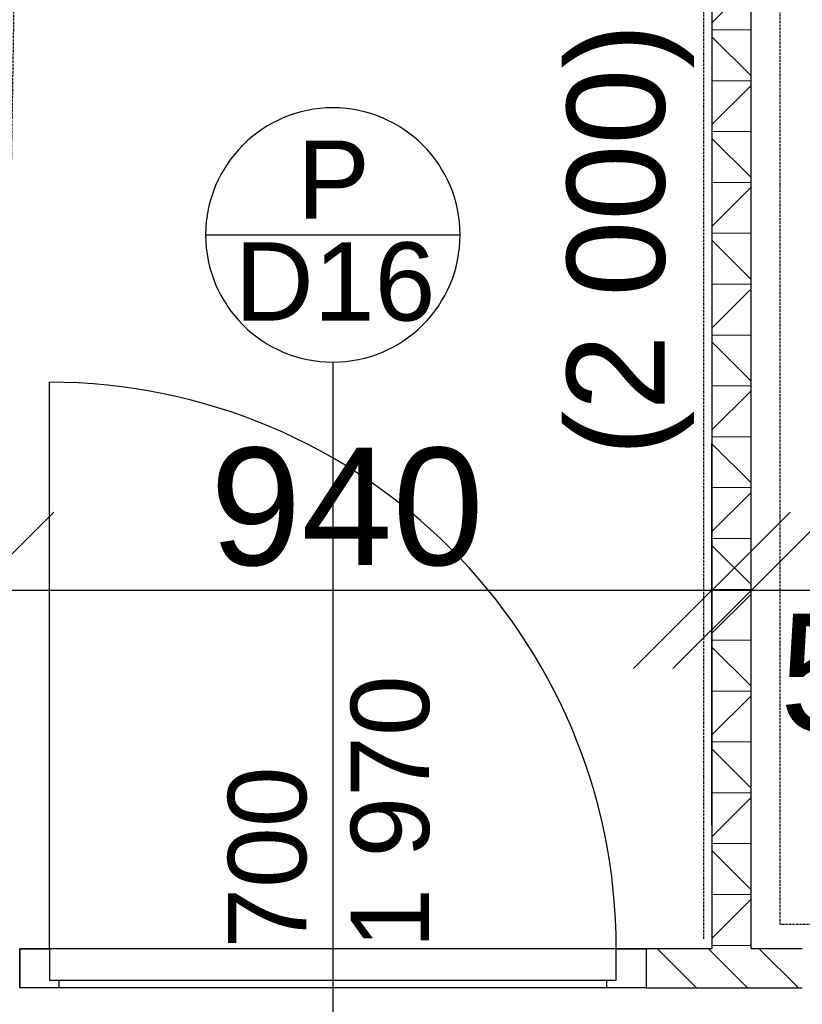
# Model space of a CAD drawing. Header units: millimetres. Extents: x -25972 to 4435, y -2839 to 20217.
# Tile 50 of 110: x -19920 to -18921, y 7595 to 8853. Entities that reach past the tile are written whole.
import ezdxf

# ---------------------------------------------------------------- set-up
doc = ezdxf.new("R2010")
doc.units = ezdxf.units.MM
doc.header["$MEASUREMENT"] = 0
doc.linetypes.add('Wipeout_Contour', pattern=[1000, 0, -1000])
doc.linetypes.add('Čerchovaná M', pattern=[4.5, 2.5, -0.85, 0.3, -0.85])
for name, color, linetype in [('7._POHLED ZÁPADNÍ_2_Anotace - SP', 7, 'Continuous'), ('7._POHLED ZÁPADNÍ_2_Kóty - SP', 7, 'Continuous'), ('7._POHLED ZÁPADNÍ_2_Nové_Konstrukce - nosné', 7, 'Continuous'), ('7._POHLED ZÁPADNÍ_2_Nové_Kresby a obrázky', 7, 'Continuous'), ('7._POHLED ZÁPADNÍ_2_Nové_Kóty - SP', 7, 'Continuous'), ('7._POHLED ZÁPADNÍ_2_Nové_Otvory – Dveře', 7, 'Continuous'), ('7._POHLED ZÁPADNÍ_2_Nové_Otvory – Značky dveří', 7, 'Continuous'), ('7._POHLED ZÁPADNÍ_2_Nové_Výplně – Řezové', 7, 'Continuous'), ('7._POHLED ZÁPADNÍ_2_Otvory – Značky dveří', 7, 'Continuous')]:
    doc.layers.add(name, color=color, linetype=linetype)
doc.styles.add('GENEROVANÝ_STYL_1', font='txt')
doc.styles.add('GENEROVANÝ_STYL_2', font='txt')
pattern_1 = [(0, (0, -9e-13), (0, 65), []), (45, (0, -9e-13), (-130, 130), [91.9239, -91.9239]), (45, (65, -9e-13), (-130, 130), [91.9239, -91.9239]), (45, (130, -9e-13), (-130, 130), [91.9239, -91.9239]), (45, (195, -9e-13), (-130, 130), [91.9239, -91.9239]), (315, (0, -9e-13), (130, 130), [91.9239, -91.9239]), (315, (65, -9e-13), (130, 130), [91.9239, -91.9239]), (315, (130, -9e-13), (130, 130), [91.9239, -91.9239]), (315, (195, -9e-13), (130, 130), [91.9239, -91.9239])]

msp = doc.modelspace()

# ---------------------------------------------------------------- linework, layer by layer
at = {"layer": '7._POHLED ZÁPADNÍ_2_Nové_Konstrukce - nosné', "color": 1, "linetype": 'Continuous', "lineweight": 25}
msp.add_line((-19920.2, 7665.8), (-19920.2, 7615.8), dxfattribs=at)
at = {"layer": '7._POHLED ZÁPADNÍ_2_Nové_Kresby a obrázky', "color": 1, "linetype": 'Čerchovaná M', "lineweight": 25, "flags": 128}
for points in [[(-19046.5, 7678.3), (-19046.5, 9398.2), (-19919.5, 9398.2), (-19946, 7708.3)], [(-18076.6, 7679.4), (-18048.7, 9288.8), (-18949.1, 9288.8), (-18949.1, 7697.3), (-18877.2, 7697.3)]]:
    msp.add_lwpolyline(points, dxfattribs=at)
at = {"layer": '7._POHLED ZÁPADNÍ_2_Nové_Kóty - SP', "color": 1, "linetype": 'Continuous', "lineweight": 25}
msp.add_line((-19876.5, 8223.9), (-20076.5, 8023.9), dxfattribs=at)
at = {"layer": '7._POHLED ZÁPADNÍ_2_Nové_Otvory – Dveře', "color": 1, "linetype": 'Continuous', "lineweight": 25}
for p, q in [((-19882.2, 7665.8), (-19882.2, 8389.8)), ((-19920.2, 7615.8), (-19920.2, 7665.8)), ((-19920.2, 7665.8), (-19882.2, 7665.8)), ((-19920.2, 7665.8), (-19920.2, 7615.8)), ((-19920.2, 7665.8), (-19920.2, 7615.8)), ((-19882.2, 7665.8), (-19882.2, 7625.8)), ((-19158.2, 7665.8), (-19882.2, 7665.8)), ((-19882.2, 7665.8), (-19882.2, 7625.8)), ((-19158.2, 7625.8), (-19158.2, 7665.8)), ((-19158.2, 7625.8), (-19158.2, 7665.8)), ((-19882.2, 7625.8), (-19870.2, 7625.8)), ((-19882.2, 7625.8), (-19158.2, 7625.8)), ((-19870.2, 7625.8), (-19870.2, 7615.8)), ((-19170.2, 7615.8), (-19170.2, 7625.8)), ((-19170.2, 7625.8), (-19158.2, 7625.8)), ((-19870.2, 7615.8), (-19920.2, 7615.8))]:
    msp.add_line(p, q, dxfattribs=at)
msp.add_arc((-19882.2, 7665.8), 724, 0, 90, dxfattribs=at)
at = {"layer": '7._POHLED ZÁPADNÍ_2_Nové_Otvory – Značky dveří', "color": 1, "linetype": 'Continuous', "lineweight": 25}
for p, q in [((-19682.7, 8578), (-19357.7, 8578)), ((-19520.2, 8415.5), (-19520.2, 7515.8))]:
    msp.add_line(p, q, dxfattribs=at)
at = {"layer": '7._POHLED ZÁPADNÍ_2_Nové_Otvory – Značky dveří', "color": 1, "linetype": 'Continuous', "lineweight": 25, "flags": 128}
msp.add_lwpolyline([(-19357.7, 8578, 1), (-19682.7, 8578, 1)], format="xyb", close=True, dxfattribs=at)

# ---------------------------------------------------------------- texts
at = {"layer": '7._POHLED ZÁPADNÍ_2_Anotace - SP', "color": 1, "linetype": 'Continuous', "lineweight": 25, "insert": (-19140, 8572.1), "char_height": 125, "attachment_point": 5, "rotation": 90, "style": 'GENEROVANÝ_STYL_1'}
msp.add_mtext('\\A1;{\\pqc;\\fArial|b0|i0|c238|p38;(\\fArial|b0|i0|c238|p38;2 0\\fArial|b0|i0|c238|p38;00)}', dxfattribs=at)
at = {"layer": '7._POHLED ZÁPADNÍ_2_Kóty - SP', "color": 1, "linetype": 'Continuous', "lineweight": 25, "char_height": 150, "attachment_point": 7, "style": 'GENEROVANÝ_STYL_2'}
for s, insert, width in [('\\A1;{\\pql;\\fArial|b0|i0|c0|p38;940}', (-19677, 8153.9), 341.487), ('\\A1;{\\pql;\\fArial|b0|i0|c0|p38;50}', (-18949.8, 7941.8), 227.658)]:
    msp.add_mtext(s, dxfattribs=dict(at, insert=insert, width=width))
at = {"layer": '7._POHLED ZÁPADNÍ_2_Otvory – Značky dveří', "color": 1, "linetype": 'Continuous', "lineweight": 25, "char_height": 100, "attachment_point": 4, "style": 'GENEROVANÝ_STYL_1'}
for s, insert in [('\\A1;{\\pql;\\pt0;\\fArial|b0|i0|c238|p38;P}', (-19565.9, 8648.7)), ('\\A1;{\\pql;\\pt0;\\fArial|b0|i0|c238|p38;D16}', (-19645.4, 8517.9))]:
    msp.add_mtext(s, dxfattribs=dict(at, insert=insert))
at = {"layer": '7._POHLED ZÁPADNÍ_2_Otvory – Značky dveří', "color": 1, "linetype": 'Continuous', "lineweight": 25, "char_height": 100, "rotation": 90, "style": 'GENEROVANÝ_STYL_1'}
for s, insert, attachment_point in [('\\A1;{\\pql;\\pt0;\\fArial|b0|i0|c238|p38;1\xa0970}', (-19497.3, 7665.8), 1), ('\\A1;{\\pql;\\pt0;\\fArial|b0|i0|c238|p38;700}', (-19552.8, 7665.8), 7)]:
    msp.add_mtext(s, dxfattribs=dict(at, insert=insert, attachment_point=attachment_point))

# ---------------------------------------------------------------- wipeouts: each hides what was drawn before it
at = {"color": 254, "linetype": 'Wipeout_Contour', "lineweight": 0, "ltscale": 83498.989656}
msp.add_wipeout([(-19036, 9496.8), (-19036, 7665.8), (-18986, 7665.8), (-18986, 9496.8)], dxfattribs=at).dxf.layer = '7._POHLED ZÁPADNÍ_2_Nové_Výplně – Řezové'

# ---------------------------------------------------------------- next in the draw order: hatches: boundary and pattern name
at = {"layer": '7._POHLED ZÁPADNÍ_2_Nové_Výplně – Řezové', "linetype": 'Continuous', "lineweight": 20, "true_color": 0xffaaaa}
h = msp.add_hatch(dxfattribs=at)
h.set_pattern_fill('Dřevo___dřevotříska_0002', color=21, style=0, pattern_type=2)
h.set_pattern_definition(pattern_1)
h.paths.add_polyline_path([(-19036, 9496.8), (-19036, 7665.8), (-18986, 7665.8), (-18986, 9496.8)])

# ---------------------------------------------------------------- next in the draw order: linework, layer by layer
at = {"layer": '7._POHLED ZÁPADNÍ_2_Nové_Konstrukce - nosné', "color": 1, "linetype": 'Continuous', "lineweight": 25, "flags": 128}
for points in [[(-19036, 9496.8), (-19036, 7665.8)], [(-18986, 7665.8), (-18986, 9496.8)]]:
    msp.add_lwpolyline(points, dxfattribs=at)
at = {"layer": '7._POHLED ZÁPADNÍ_2_Nové_Kóty - SP', "color": 1, "linetype": 'Continuous', "lineweight": 25}
for p, q in [((-19036, 7823.9), (-19036, 8311.4)), ((-18986, 7823.9), (-18986, 8311.4)), ((-19136, 8023.9), (-18936, 8223.9)), ((-18886, 8223.9), (-19086, 8023.9)), ((-19976.5, 8123.9), (-19036, 8123.9)), ((-19036, 8123.9), (-18986, 8123.9)), ((-18986, 8123.9), (-18050.6, 8123.9))]:
    msp.add_line(p, q, dxfattribs=at)

# ---------------------------------------------------------------- next in the draw order: wipeouts: each hides what was drawn before it
at = {"color": 254, "linetype": 'Wipeout_Contour', "lineweight": 0, "ltscale": 81991.067848}
msp.add_wipeout([(-18920.6, 7665.8), (-19120.2, 7665.8), (-19120.2, 7615.8), (-18920.6, 7615.8)], dxfattribs=at).dxf.layer = '7._POHLED ZÁPADNÍ_2_Nové_Výplně – Řezové'

# ---------------------------------------------------------------- next in the draw order: hatches: boundary and pattern name
at = {"layer": '7._POHLED ZÁPADNÍ_2_Nové_Výplně – Řezové', "linetype": 'Continuous', "lineweight": 20, "true_color": 0xffaaaa}
h = msp.add_hatch(dxfattribs=at)
h.set_pattern_fill('Dřevo___dřevotříska_0002', color=21, style=0, pattern_type=2)
h.set_pattern_definition(pattern_1)
h.paths.add_polyline_path([(-18920.6, 7665.8), (-19120.2, 7665.8), (-19120.2, 7615.8), (-18920.6, 7615.8)])

# ---------------------------------------------------------------- next in the draw order: linework, layer by layer
at = {"layer": '7._POHLED ZÁPADNÍ_2_Nové_Konstrukce - nosné', "color": 1, "linetype": 'Continuous', "lineweight": 25}
msp.add_line((-19120.2, 7665.8), (-19120.2, 7615.8), dxfattribs=at)
at = {"layer": '7._POHLED ZÁPADNÍ_2_Nové_Konstrukce - nosné', "color": 1, "linetype": 'Continuous', "lineweight": 25, "flags": 128}
for points in [[(-19036, 7665.8), (-19120.2, 7665.8)], [(-18920.6, 7665.8), (-18986, 7665.8)], [(-19120.2, 7615.8), (-18920.6, 7615.8)]]:
    msp.add_lwpolyline(points, dxfattribs=at)
at = {"layer": '7._POHLED ZÁPADNÍ_2_Nové_Otvory – Dveře', "color": 1, "linetype": 'Continuous', "lineweight": 25}
for p, q in [((-19120.2, 7665.8), (-19920.2, 7665.8)), ((-19158.2, 7665.8), (-19120.2, 7665.8)), ((-19120.2, 7665.8), (-19120.2, 7615.8)), ((-19120.2, 7665.8), (-19120.2, 7615.8)), ((-19120.2, 7665.8), (-19120.2, 7615.8)), ((-19120.2, 7615.8), (-19920.2, 7615.8)), ((-19120.2, 7615.8), (-19170.2, 7615.8))]:
    msp.add_line(p, q, dxfattribs=at)

doc.saveas('drawing.dxf')
